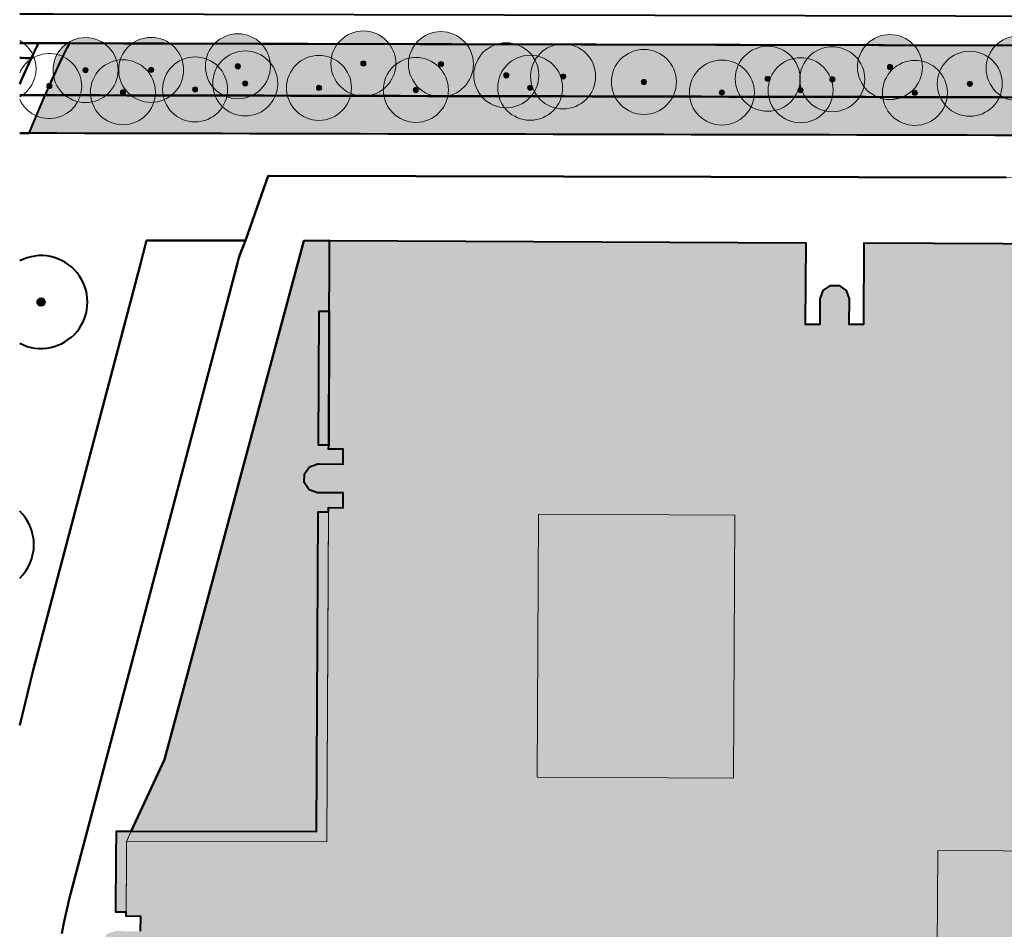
# Model space of a CAD drawing. Header units: metres. Extents: x 118946 to 119657, y 483154 to 483542.
# Tile 2 of 73: x 118946 to 119052, y 483242 to 483340. Entities that reach past the tile are written whole.
import ezdxf

# ---------------------------------------------------------------- set-up
doc = ezdxf.new("R2010")
doc.units = ezdxf.units.M
doc.header["$LTSCALE"] = 500
doc.header["$MEASUREMENT"] = 0
doc.linetypes.add('DGN Style 2', pattern=[25.238606, 15.143164, -10.095443])
for name, color, linetype, lineweight in [('B-PV-GR-BOOM-S', 95, 'Continuous', 40), ('N-PV-GR-BOOM-S', 89, 'Continuous', 0), ('N-PV-OG-BEBOUWING_HOOGBOUWACCENT-G', 7, 'Continuous', 0), ('N-PV-OG-BEBOUWING_OP MAAIVELD-G', 7, 'Continuous', 0), ('N-PV-OG-BEBOUWING_OVERBOUWING-G', 9, 'DGN Style 2', 0), ('N-PV-OG-OPENBAAR GROEN-G', 8, 'Continuous', 0), ('N-PV-OG-WATER-G', 8, 'Continuous', 0), ('N-PV-OG-WEG_FIETSPAD-G', 8, 'Continuous', 0), ('N-PV-VH-KANTOPSLUITING_OPSLUITBAND_100X200-G', 8, 'Continuous', 0), ('N-PV-VH-KANTOPSLUITING_STAAL-G', 251, 'Continuous', 40)]:
    doc.layers.add(name, color=color, linetype=linetype, lineweight=lineweight)
for name, color, linetype, lineweight, true_color in [('N-PV-AL-FILL_BEBOUWING-O', 7, 'Continuous', 0, 0xffffff), ('N-PV-AL-FILL_FIETSPAD-O', 7, 'Continuous', 40, 0xe67777), ('N-PV-AL-FILL_GRAS-O', 7, 'Continuous', 40, 0xacbd88), ('N-PV-AL-FILL_OVERBOUWING-O', 7, 'Continuous', 0, 0xffffff), ('N-PV-AL-FILL_VERHARDING-O', 7, 'Continuous', 40, 0xe8e8e8), ('N-PV-AL-FILL_WATER-O', 7, 'Continuous', 40, 0xafcde1)]:
    doc.layers.add(name, color=color, linetype=linetype, lineweight=lineweight, true_color=true_color)

# ---------------------------------------------------------------- blocks, each defined once
blk = doc.blocks.new('SGR-BOOM001_BOVENAANZICHT_1')
at = {"layer": 'N-PV-GR-BOOM-S', "ltscale": 0.000836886, "transparency": 33554585}
h = blk.add_hatch(color=256, dxfattribs=at)
edge = h.paths.add_edge_path()
edge.add_arc((0, 0), 5, 0, 360)
h = blk.add_hatch(color=256, dxfattribs=at)
edge = h.paths.add_edge_path()
edge.add_arc((0, 0), 0.4, 0, 360)
for radius in [5, 0.4]:
    blk.add_circle((0, 0), radius, dxfattribs=at)

msp = doc.modelspace()

# ---------------------------------------------------------------- hatches: boundary and pattern name
at = {"layer": 'B-PV-GR-BOOM-S', "ltscale": 0.001, "transparency": 33554585}
h = msp.add_hatch(color=256, dxfattribs=at)
edge = h.paths.add_edge_path()
edge.add_arc((118948.61, 483309.69), 0.4, 0, 360)
at = {"layer": 'N-PV-AL-FILL_BEBOUWING-O', "ltscale": 0.001}
msp.add_hatch(color=256, dxfattribs=at).paths.add_polyline_path([(118969.2, 483183.33), (118968.26, 483183.34), (118967.49, 483183.88), (118967.19, 483184.77), (118967.2, 483187.51), (118965.6, 483187.52), (118965.59, 483185.95), (118963.96, 483185.95), (118957.51, 483185.98), (118957.74, 483236.95), (118957.74, 483237.24), (118959.32, 483237.23), (118959.32, 483238.83), (118956.58, 483238.84), (118955.69, 483239.16), (118955.15, 483239.93), (118955.16, 483240.87), (118955.7, 483241.64), (118956.59, 483241.94), (118959.33, 483241.93), (118959.34, 483243.53), (118957.77, 483243.54), (118957.78, 483243.99), (118957.8, 483250), (118957.81, 483251.61), (118979.39, 483251.56), (118979.56, 483287.1), (118979.56, 483287.1), (118979.56, 483287.55), (118981.14, 483287.54), (118981.14, 483289.14), (118978.4, 483289.15), (118977.51, 483289.47), (118976.97, 483290.24), (118976.98, 483291.18), (118977.52, 483291.95), (118978.41, 483292.25), (118978.56, 483292.25), (118981.15, 483292.24), (118981.16, 483293.84), (118979.59, 483293.85), (118979.6, 483294.29), (118979.7, 483316.32), (119030.98, 483316.08), (119030.94, 483307.31), (119032.54, 483307.31), (119032.55, 483310.05), (119032.86, 483310.94), (119033.64, 483311.47), (119034.15, 483311.47), (119034.58, 483311.47), (119035.35, 483310.93), (119035.65, 483310.04), (119035.64, 483307.29), (119037.24, 483307.29), (119037.27, 483316.06), (119059.73, 483315.95), (119059.56, 483272.78), (119073.95, 483272.71), (119073.94, 483270.87), (119075.54, 483270.86), (119075.55, 483273.85), (119075.87, 483274.73), (119076.64, 483275.27), (119077.58, 483275.27), (119078.35, 483274.73), (119078.65, 483273.84), (119078.64, 483270.85), (119080.24, 483270.84), (119080.25, 483272.68), (119088.33, 483272.64), (119088.3, 483265.1), (119088.23, 483250), (119088.11, 483221.39), (119086.54, 483221.4), (119086.54, 483220.54), (119086.53, 483219.8), (119089.43, 483219.79), (119089.43, 483219.73), (119089.42, 483217.93), (119086.53, 483217.94), (119086.52, 483216.85), (119086.52, 483216.7), (119086.51, 483214.41), (119086.51, 483213.24), (119084.19, 483213.25), (119084.19, 483212.26), (119080.52, 483212.28), (119079.06, 483212.28), (119074.88, 483216.5), (119060.61, 483216.56), (119058.82, 483218.36), (119049.29, 483208.9), (119045.36, 483212.86), (119041.71, 483209.23), (119040.31, 483210.64), (119037.63, 483210.65), (119037.62, 483207.21), (119037.6, 483201.82), (119037.53, 483185.65), (119022.26, 483185.72), (119022.27, 483187.29), (119020.67, 483187.3), (119020.66, 483184.55), (119017.56, 483184.56), (119017.57, 483187.31), (119015.97, 483187.31), (119015.96, 483185.74), (119000.71, 483185.8), (118971.89, 483185.92), (118971.9, 483187.49), (118970.3, 483187.5), (118970.29, 483184.76), (118969.97, 483183.87)])
at = {"layer": 'N-PV-AL-FILL_FIETSPAD-O', "ltscale": 0.001}
h = msp.add_hatch(color=256, dxfattribs=at)
edge = h.paths.add_edge_path()
edge.add_spline(control_points=[(118949.06, 483331.97), (118948.48, 483330.64), (118947.9, 483329.27), (118947.33, 483327.87)], knot_values=[0, 0, 0, 0, 1, 1, 1, 1], degree=3, periodic=0)
edge.add_line((118947.33, 483327.87), (119137.53, 483327.45))
edge.add_line((119137.53, 483327.45), (119137.54, 483331.55))
edge.add_line((119137.54, 483331.55), (118949.06, 483331.97))
at = {"layer": 'N-PV-AL-FILL_GRAS-O', "ltscale": 0.001}
msp.add_hatch(color=256, dxfattribs=at).paths.add_polyline_path([(118978.3, 483252.66), (118978.46, 483287.1), (118979.56, 483287.1), (118979.56, 483287.55), (118981.14, 483287.54), (118981.14, 483289.14), (118978.4, 483289.15), (118977.51, 483289.47), (118976.97, 483290.24), (118976.98, 483291.18), (118977.52, 483291.95), (118978.41, 483292.25), (118978.56, 483292.25), (118981.15, 483292.24), (118981.16, 483293.84), (118979.59, 483293.85), (118979.6, 483294.29), (118978.49, 483294.29), (118978.56, 483308.69), (118979.66, 483308.69), (118979.6, 483294.29), (118979.7, 483316.32), (118976.9, 483316.28), (118961.89, 483260.42), (118958.32, 483252.71)])
at = {"layer": 'N-PV-AL-FILL_OVERBOUWING-O'}
for points in [[(118979.6, 483294.29), (118978.49, 483294.29), (118978.56, 483308.69), (118979.66, 483308.69)], [(118979.39, 483251.56), (118957.81, 483251.61), (118958.32, 483252.71), (118978.3, 483252.66), (118978.46, 483287.1), (118979.56, 483287.1)], [(118957.78, 483243.99), (118956.68, 483244), (118956.7, 483250), (118956.72, 483252.71), (118958.32, 483252.71), (118957.81, 483251.61), (118957.8, 483250)]]:
    msp.add_hatch(color=256, dxfattribs=at).paths.add_polyline_path(points)
at = {"layer": 'N-PV-AL-FILL_VERHARDING-O', "ltscale": 0.001}
h = msp.add_hatch(color=256, dxfattribs=at)
edge = h.paths.add_edge_path()
edge.add_spline(control_points=[(118951.69, 483337.56), (118950.92, 483336.07), (118950.17, 483334.48), (118949.44, 483332.83)], knot_values=[0, 0, 0, 0, 1, 1, 1, 1], degree=3, periodic=0)
edge.add_spline(control_points=[(118949.44, 483332.83), (118949.43, 483332.8), (118949.41, 483332.77), (118949.4, 483332.75)], knot_values=[0, 0, 0, 0, 1, 1, 1, 1], degree=3, periodic=0)
edge.add_spline(control_points=[(118949.4, 483332.75), (118949.29, 483332.49), (118949.17, 483332.23), (118949.06, 483331.97)], knot_values=[0, 0, 0, 0, 1, 1, 1, 1], degree=3, periodic=0)
edge.add_line((118949.06, 483331.97), (119137.54, 483331.55))
edge.add_line((119137.54, 483331.55), (119167.31, 483331.48))
edge.add_line((119167.31, 483331.48), (119165.45, 483337.09))
edge.add_line((119165.45, 483337.09), (119158.08, 483337.1))
edge.add_line((119158.08, 483337.1), (119137.55, 483337.15))
edge.add_line((119137.55, 483337.15), (118951.69, 483337.56))
at = {"layer": 'N-PV-GR-BOOM-S', "ltscale": 0.000836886, "transparency": 33554585}
h = msp.add_hatch(color=256, dxfattribs=at)
edge = h.paths.add_edge_path()
edge.add_arc((118949.5, 483332.95), 0.28, 0, 360)

# ---------------------------------------------------------------- linework, layer by layer
at = {"layer": 'B-PV-GR-BOOM-S', "ltscale": 0.001, "transparency": 33554585}
msp.add_circle((118948.61, 483309.69), 0.4, dxfattribs=at)
for centre, start, end in [((118948.61, 483309.69), 242.5773, 117.4227), ((118942.84, 483283.56), 313.9038, 46.0962)]:
    msp.add_arc(centre, 5, start, end, dxfattribs=at)
at = {"layer": 'N-PV-AL-FILL_BEBOUWING-O', "ltscale": 0.001, "flags": 128}
msp.add_lwpolyline([(119059.73, 483315.95), (119037.27, 483316.06), (119037.24, 483307.29), (119035.64, 483307.29), (119035.65, 483310.04), (119035.35, 483310.93), (119034.58, 483311.47), (119034.15, 483311.47), (119033.64, 483311.47), (119032.86, 483310.94), (119032.55, 483310.05), (119032.54, 483307.31), (119030.94, 483307.31), (119030.98, 483316.08), (118979.7, 483316.32), (118979.6, 483294.29), (118979.59, 483293.85), (118981.16, 483293.84), (118981.15, 483292.24), (118978.56, 483292.25), (118978.41, 483292.25), (118977.52, 483291.95), (118976.98, 483291.18), (118976.97, 483290.24), (118977.51, 483289.47), (118978.4, 483289.15), (118981.14, 483289.14), (118981.14, 483287.54), (118979.56, 483287.55), (118979.56, 483287.1), (118979.56, 483287.1), (118979.39, 483251.56), (118957.81, 483251.61), (118957.8, 483250), (118957.78, 483243.99), (118957.77, 483243.54), (118959.34, 483243.53), (118959.33, 483241.93)], dxfattribs=at)
at = {"layer": 'N-PV-AL-FILL_FIETSPAD-O', "ltscale": 0.001}
for points, knots in [([(118946.31, 483327.88), (118946.65, 483327.88), (118946.99, 483327.87), (118947.33, 483327.87), (118947.9, 483329.27), (118948.48, 483330.64), (118949.06, 483331.97), (118948.14, 483331.97), (118947.22, 483331.97), (118946.31, 483331.98)], [0, 0, 0, 0, 0.333333, 0.333333, 0.333333, 0.666667, 0.666667, 0.666667, 1, 1, 1, 1]), ([(118949.06, 483331.97), (118948.48, 483330.64), (118947.9, 483329.27), (118947.33, 483327.87), (119010.73, 483327.73), (119074.13, 483327.59), (119137.53, 483327.45), (119137.54, 483328.82), (119137.54, 483330.18), (119137.54, 483331.55), (119074.71, 483331.69), (119011.89, 483331.83), (118949.06, 483331.97)], [0, 0, 0, 0, 0.25, 0.25, 0.25, 0.5, 0.5, 0.5, 0.75, 0.75, 0.75, 1, 1, 1, 1])]:
    msp.add_open_spline(points, degree=3, knots=knots, dxfattribs=at)
at = {"layer": 'N-PV-AL-FILL_GRAS-O', "ltscale": 0.001, "flags": 128}
for points in [[(119168.29, 483327.38), (118947.33, 483327.87), (118946.31, 483327.88)], [(118946.31, 483264.14), (118947.76, 483270.05), (118959.24, 483313.5), (118959.98, 483316.32), (118970.65, 483316.3), (118973.06, 483323.28), (119052.58, 483323.1)]]:
    msp.add_lwpolyline(points, dxfattribs=at)
msp.add_lwpolyline([(118976.9, 483316.28), (118961.89, 483260.42), (118958.32, 483252.71), (118978.3, 483252.66), (118978.46, 483287.1), (118979.56, 483287.1), (118979.56, 483287.55), (118981.14, 483287.54), (118981.14, 483289.14), (118978.4, 483289.15), (118977.51, 483289.47), (118976.97, 483290.24), (118976.98, 483291.18), (118977.52, 483291.95), (118978.41, 483292.25), (118978.56, 483292.25), (118981.15, 483292.24), (118981.16, 483293.84), (118979.59, 483293.85), (118979.6, 483294.29), (118978.49, 483294.29), (118978.56, 483308.69), (118979.66, 483308.69), (118979.6, 483294.29), (118979.7, 483316.32), (118976.9, 483316.28)], close=True, dxfattribs=at)
at = {"layer": 'N-PV-AL-FILL_OVERBOUWING-O', "flags": 128}
for points in [[(118978.56, 483308.69), (118978.49, 483294.29), (118979.6, 483294.29), (118979.66, 483308.69), (118978.56, 483308.69)], [(118978.3, 483252.66), (118958.32, 483252.71), (118957.81, 483251.61), (118979.39, 483251.56), (118979.56, 483287.1), (118978.46, 483287.1), (118978.3, 483252.66)], [(118957.78, 483243.99), (118957.8, 483250), (118957.81, 483251.61), (118958.32, 483252.71), (118956.72, 483252.71), (118956.7, 483250), (118956.68, 483244), (118957.78, 483243.99)]]:
    msp.add_lwpolyline(points, close=True, dxfattribs=at)
at = {"layer": 'N-PV-AL-FILL_VERHARDING-O', "ltscale": 0.001, "flags": 128}
for points in [[(118946.31, 483337.57), (118948.34, 483337.57), (118951.69, 483337.56), (119137.55, 483337.15), (119137.56, 483340.25), (119132.63, 483340.26), (119132.13, 483340.26), (119087.87, 483340.36), (119047.13, 483340.46), (118949.96, 483340.68), (118946.31, 483340.69)], [(119052.58, 483323.1), (118973.06, 483323.28), (118970.65, 483316.3), (118970.37, 483315.67), (118970.19, 483315.23), (118970.03, 483314.78), (118969.89, 483314.33), (118969.76, 483313.88), (118951.93, 483246.47), (118951.68, 483245.52), (118951.45, 483244.57), (118951.24, 483243.62), (118951.04, 483242.66), (118950.85, 483241.7)], [(118959.33, 483241.93), (118959.34, 483243.53), (118957.77, 483243.54), (118957.78, 483243.99), (118956.68, 483244), (118956.7, 483250), (118956.72, 483252.71), (118958.32, 483252.71), (118961.89, 483260.42), (118976.9, 483316.28), (118979.7, 483316.32), (119030.98, 483316.08), (119030.94, 483307.31), (119032.54, 483307.31), (119032.55, 483310.05), (119032.86, 483310.94), (119033.64, 483311.47), (119034.15, 483311.47), (119034.58, 483311.47), (119035.35, 483310.93), (119035.65, 483310.04), (119035.64, 483307.29), (119037.24, 483307.29), (119037.27, 483316.06), (119059.73, 483315.95)]]:
    msp.add_lwpolyline(points, dxfattribs=at)
at = {"layer": 'N-PV-AL-FILL_VERHARDING-O', "ltscale": 0.001}
for points, knots in [([(118946.31, 483331.98), (118947.22, 483331.97), (118948.14, 483331.97), (118949.06, 483331.97), (118949.19, 483332.26), (118949.31, 483332.54), (118949.44, 483332.83), (118949.92, 483333.91), (118950.41, 483334.96), (118950.9, 483335.98), (118951.16, 483336.52), (118951.43, 483337.05), (118951.69, 483337.56), (118950.58, 483337.56), (118949.46, 483337.57), (118948.34, 483337.57), (118947.96, 483336.8), (118947.59, 483336.01), (118947.22, 483335.21), (118947.08, 483334.9), (118946.94, 483334.59), (118946.8, 483334.27), (118946.63, 483333.91), (118946.47, 483333.54), (118946.31, 483333.17)], [0, 0, 0, 0, 0.125, 0.125, 0.125, 0.25, 0.25, 0.25, 0.375, 0.375, 0.375, 0.5, 0.5, 0.5, 0.625, 0.625, 0.625, 0.75, 0.75, 0.75, 0.875, 0.875, 0.875, 1, 1, 1, 1]), ([(118946.31, 483335.98), (118946.73, 483335.97), (118947.15, 483335.97), (118947.57, 483335.97), (118947.82, 483336.51), (118948.08, 483337.04), (118948.34, 483337.57), (118947.66, 483337.57), (118946.98, 483337.57), (118946.31, 483337.57)], [0, 0, 0, 0, 0.333333, 0.333333, 0.333333, 0.666667, 0.666667, 0.666667, 1, 1, 1, 1]), ([(118951.69, 483337.56), (118950.92, 483336.07), (118950.17, 483334.48), (118949.44, 483332.83), (118949.43, 483332.8), (118949.41, 483332.77), (118949.4, 483332.75), (118949.29, 483332.49), (118949.17, 483332.23), (118949.06, 483331.97), (119011.89, 483331.83), (119074.71, 483331.69), (119137.54, 483331.55), (119147.46, 483331.53), (119157.39, 483331.5), (119167.31, 483331.48), (119166.69, 483333.35), (119166.07, 483335.22), (119165.45, 483337.09), (119162.99, 483337.09), (119160.54, 483337.1), (119158.08, 483337.1), (119151.24, 483337.12), (119144.4, 483337.13), (119137.55, 483337.15), (119075.6, 483337.29), (119013.65, 483337.42), (118951.69, 483337.56)], [0, 0, 0, 0, 0.125, 0.125, 0.125, 0.25, 0.25, 0.25, 0.375, 0.375, 0.375, 0.5, 0.5, 0.5, 0.625, 0.625, 0.625, 0.75, 0.75, 0.75, 0.875, 0.875, 0.875, 0.9375, 0.9375, 0.9375, 1, 1, 1, 1]), ([(118946.31, 483333.17), (118946.47, 483333.54), (118946.63, 483333.91), (118946.8, 483334.27), (118946.94, 483334.59), (118947.08, 483334.9), (118947.22, 483335.21), (118947.34, 483335.47), (118947.46, 483335.72), (118947.57, 483335.97), (118947.15, 483335.97), (118946.73, 483335.97), (118946.31, 483335.98)], [0, 0, 0, 0, 0.25, 0.25, 0.25, 0.5, 0.5, 0.5, 0.75, 0.75, 0.75, 1, 1, 1, 1])]:
    msp.add_open_spline(points, degree=3, knots=knots, dxfattribs=at)
at = {"layer": 'N-PV-AL-FILL_WATER-O', "ltscale": 0.001, "flags": 128}
msp.add_lwpolyline([(118950.85, 483241.7), (118951.04, 483242.66), (118951.24, 483243.62), (118951.45, 483244.57), (118951.68, 483245.52), (118951.93, 483246.47), (118969.76, 483313.88), (118969.89, 483314.33), (118970.03, 483314.78), (118970.19, 483315.23), (118970.37, 483315.67), (118970.65, 483316.3), (118959.98, 483316.32), (118959.24, 483313.5), (118947.76, 483270.05), (118946.31, 483264.14)], dxfattribs=at)
at = {"layer": 'N-PV-GR-BOOM-S', "ltscale": 0.000836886, "transparency": 33554585}
msp.add_circle((118949.5, 483332.95), 0.28, dxfattribs=at)
for centre, start, end in [((118944.57, 483334.82), 299.8351, 60.1649), ((118949.5, 483332.95), 204.2675, 155.7325)]:
    msp.add_arc(centre, 3.5, start, end, dxfattribs=at)
at = {"layer": 'N-PV-OG-BEBOUWING_HOOGBOUWACCENT-G', "flags": 128}
for points in [[(119002.05, 483258.51), (119023.2, 483258.4), (119023.35, 483286.75), (119002.2, 483286.86), (119002.05, 483258.51)], [(119045.21, 483250.63), (119045.09, 483229.48), (119066.24, 483229.37), (119066.36, 483250.52), (119045.21, 483250.63)]]:
    msp.add_lwpolyline(points, close=True, dxfattribs=at)
at = {"layer": 'N-PV-OG-BEBOUWING_OP MAAIVELD-G', "flags": 128}
msp.add_lwpolyline([(119059.73, 483315.95), (119037.27, 483316.06), (119037.24, 483307.29), (119035.64, 483307.29), (119035.65, 483310.04), (119035.35, 483310.93), (119034.58, 483311.47), (119034.15, 483311.47), (119033.64, 483311.47), (119032.86, 483310.94), (119032.55, 483310.05), (119032.54, 483307.31), (119030.94, 483307.31), (119030.98, 483316.08), (118979.7, 483316.32), (118979.59, 483293.85), (118981.16, 483293.84), (118981.15, 483292.24), (118978.56, 483292.25), (118978.41, 483292.25), (118977.52, 483291.95), (118976.98, 483291.18), (118976.97, 483290.24), (118977.51, 483289.47), (118978.4, 483289.15), (118981.14, 483289.14), (118981.14, 483287.54), (118979.56, 483287.55), (118979.39, 483251.56), (118957.81, 483251.61), (118957.8, 483250), (118957.77, 483243.54), (118959.34, 483243.53), (118959.33, 483241.93)], dxfattribs=at)
at = {"layer": 'N-PV-OG-BEBOUWING_OVERBOUWING-G', "flags": 128}
for points in [[(118979.6, 483294.29), (118978.49, 483294.29), (118978.56, 483308.69), (118979.66, 483308.69), (118979.6, 483294.29)], [(118956.7, 483250), (118956.72, 483252.71), (118978.3, 483252.66), (118978.46, 483287.1), (118979.56, 483287.1), (118979.39, 483251.56)], [(118957.78, 483243.99), (118957.78, 483243.99), (118956.68, 483244), (118956.7, 483250)]]:
    msp.add_lwpolyline(points, dxfattribs=at)
at = {"layer": 'N-PV-OG-OPENBAAR GROEN-G'}
msp.add_line((119167.31, 483331.48), (118946.31, 483331.98), dxfattribs=at)
at = {"layer": 'N-PV-OG-WATER-G'}
msp.add_line((118959.98, 483316.32), (118970.65, 483316.3), dxfattribs=at)
at = {"layer": 'N-PV-OG-WATER-G', "flags": 128}
for points in [[(118959.98, 483316.32), (118959.24, 483313.5), (118947.76, 483270.05), (118946.31, 483264.14)], [(118950.85, 483241.7), (118951.04, 483242.66), (118951.24, 483243.62), (118951.45, 483244.57), (118951.68, 483245.52), (118951.93, 483246.47), (118969.76, 483313.88), (118969.89, 483314.33), (118970.03, 483314.78), (118970.19, 483315.23), (118970.37, 483315.67), (118970.65, 483316.3)]]:
    msp.add_lwpolyline(points, dxfattribs=at)
at = {"layer": 'N-PV-OG-WEG_FIETSPAD-G'}
msp.add_line((118946.31, 483331.98), (119635.13, 483330.44), dxfattribs=at)
at = {"layer": 'N-PV-VH-KANTOPSLUITING_OPSLUITBAND_100X200-G'}
for p, q in [((118946.31, 483327.88), (119168.29, 483327.38)), ((118973.06, 483323.28), (118970.65, 483316.3)), ((119105.24, 483322.98), (118973.06, 483323.28))]:
    msp.add_line(p, q, dxfattribs=at)
at = {"layer": 'N-PV-VH-KANTOPSLUITING_OPSLUITBAND_100X200-G', "flags": 128}
msp.add_lwpolyline([(118957.81, 483251.61), (118961.89, 483260.42), (118976.9, 483316.28), (118979.7, 483316.32)], dxfattribs=at)
at = {"layer": 'N-PV-VH-KANTOPSLUITING_STAAL-G'}
msp.add_line((119158.08, 483337.1), (118946.31, 483337.57), dxfattribs=at)

# ---------------------------------------------------------------- block references
at = {"layer": 'N-PV-GR-BOOM-S', "ltscale": 0.000836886, "transparency": 33554585, "xscale": 0.7000000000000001, "yscale": 0.7000000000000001, "zscale": 0.7000000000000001}
for p in [(118969.81, 483335.08), (118983.33, 483335.38), (118991.69, 483335.31), (118953.4, 483334.67), (118960.47, 483334.69), (118998.73, 483334.11), (119004.85, 483333.99), (119040.06, 483335), (119053.92, 483334.85), (118970.6, 483333.23), (119013.55, 483333.39), (119026.89, 483333.73), (119033.85, 483333.68), (119048.66, 483333.2), (118957.43, 483332.28), (118965.2, 483332.59), (118978.55, 483332.75), (118988.99, 483332.53), (119001.3, 483332.77), (119021.95, 483332.25), (119030.43, 483332.5), (119042.75, 483332.21)]:
    msp.add_blockref('SGR-BOOM001_BOVENAANZICHT_1', p, dxfattribs=at)

doc.saveas('drawing.dxf')
